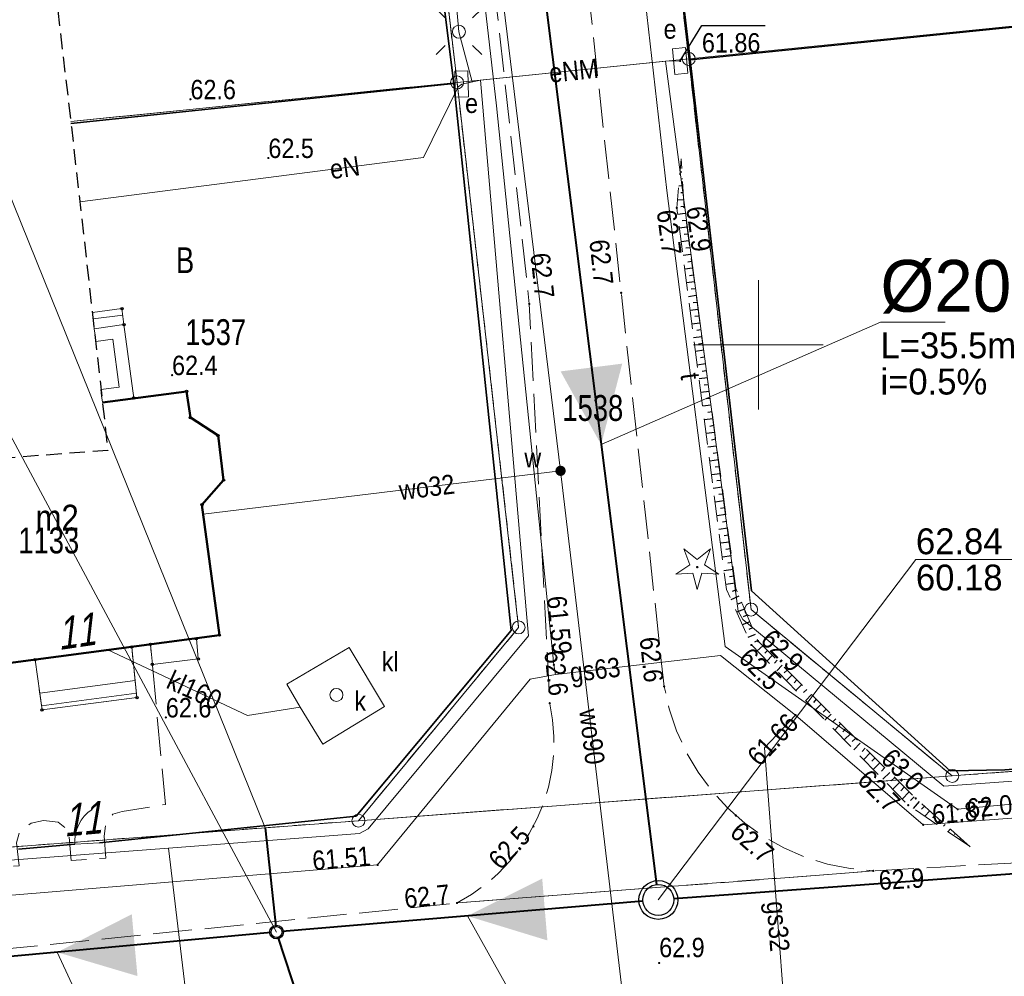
# Model space of a CAD drawing. Header units: metres. Extents: x 6473628 to 6474152, y 5887128 to 5887462.
# Tile 25 of 38: x 6473871 to 6473910, y 5887326 to 5887363. Entities that reach past the tile are written whole.
import ezdxf
from ezdxf.enums import TextEntityAlignment as Align

# ---------------------------------------------------------------- set-up
doc = ezdxf.new("R2010")
doc.units = ezdxf.units.M
doc.header["$MEASUREMENT"] = 0
for name, pattern in [('0.5_0.5', [1, 0.5, -0.5]), ('1.0_0.5', [1.5, 1, -0.5]), ('1.5_0.5', [2, 1.5, -0.5]), ('2', [0.9, 0.6, -0.3]), ('219-500', [0]), ('otof_500', [0])]:
    doc.linetypes.add(name, pattern=pattern)
doc.layers.get('0').update_dxf_attribs({"color": 2, "linetype": 'CONTINUOUS', "lineweight": 5})
for name, color, linetype in [('000 Inne (niezydentyfikowane)', 7, 'CONTINUOUS'), ('202-punkt graniczny', 7, 'CONTINUOUS'), ('210-oznaczenie konturu użytku gruntowego', 7, 'CONTINUOUS'), ('211-numer działki ewidencyjnej', 7, 'CONTINUOUS'), ('217-kontur klasyfikacyjny', 7, 'CONTINUOUS'), ('218-kontur użytku gruntowego', 7, 'CONTINUOUS'), ('219-działka ewidencyjna', 7, 'CONTINUOUS'), ('238-Punkt adresowy budynku', 7, 'CONTINUOUS'), ('312-budynek ewidencyjny', 7, 'CONTINUOUS'), ('312-oznaczenie budynku ewidencyjnego', 7, 'CONTINUOUS'), ('312-oznaczenie budynku ewidencyjnego-Atr117', 7, 'CONTINUOUS'), ('352-schody', 7, 'CONTINUOUS'), ('drzewo iglaste', 7, 'CONTINUOUS'), ('furtka', 7, 'CONTINUOUS'), ('inny obiekt trwale związany z budynkiem (powierzchnia)', 7, 'CONTINUOUS'), ('jezdnia', 7, 'CONTINUOUS'), ('latarnia', 7, 'CONTINUOUS'), ('obszar utwardzony', 7, 'CONTINUOUS'), ('ogrodzenie trwałe', 7, 'CONTINUOUS'), ('osadnik  szambo', 7, 'CONTINUOUS'), ('osadnik  szambo-Atr17', 7, 'CONTINUOUS'), ('pikieta naturalna', 7, 'CONTINUOUS'), ('pikieta naturalna-Atr2', 7, 'CONTINUOUS'), ('przewód elektroenergetyczny podziemny', 7, 'CONTINUOUS'), ('przewód elektroenergetyczny podziemny-Atr1', 7, 'CONTINUOUS'), ('przewód gazowy', 7, 'CONTINUOUS'), ('przewód gazowy-Atr1', 7, 'CONTINUOUS'), ('przewód kanalizacyjny', 7, 'CONTINUOUS'), ('przewód kanalizacyjny-Atr1', 7, 'CONTINUOUS'), ('przewód telekomunikacyjny podziemny', 7, 'CONTINUOUS'), ('przewód telekomunikacyjny podziemny-Atr1', 7, 'CONTINUOUS'), ('przewód wodociągowy', 7, 'CONTINUOUS'), ('przewód wodociągowy-Atr1', 7, 'CONTINUOUS'), ('Punkt budynku', 7, 'CONTINUOUS'), ('rzedna', 7, 'CONTINUOUS'), ('rzedna-Atr2', 7, 'CONTINUOUS'), ('rzedna-Atr3', 7, 'CONTINUOUS'), ('SJ_16_Liczby', 7, 'CONTINUOUS'), ('SJ_27_Wymiary', 7, 'CONTINUOUS'), ('SJ_5_Węzły_1', 7, 'CONTINUOUS'), ('skarpa nieumocniona', 7, 'CONTINUOUS'), ('szafa elektroenergetyczna lub kontener', 7, 'CONTINUOUS'), ('szafa elektroenergetyczna lub kontener-Atr17', 7, 'CONTINUOUS'), ('taras', 7, 'CONTINUOUS'), ('Wstawianie ramki sekcyjnej z opisem', 7, 'CONTINUOUS'), ('właz do komory lub kanału - okrągły', 7, 'CONTINUOUS'), ('właz do komory lub kanału - okrągły-Atr17', 7, 'CONTINUOUS'), ('Zakres', 7, 'CONTINUOUS'), ('zasuwa lub zawór', 7, 'CONTINUOUS'), ('zasuwa lub zawór-Atr17', 7, 'CONTINUOUS')]:
    doc.layers.add(name, color=color, linetype=linetype)
for name, color, linetype, lineweight in [('SJ_26_Teksty', 7, 'CONTINUOUS', 20), ('SJ_28_Linie_odn', 7, 'CONTINUOUS', 20), ('SJ_8_KS_GRAWITA_1', 34, 'CONTINUOUS', 40), ('SJ_8_KS_PRZYŁĄCZA', 40, 'CONTINUOUS', 40)]:
    doc.layers.add(name, color=color, linetype=linetype, lineweight=lineweight)
doc.styles.add('OPISOWY', font='GOTHIC.TTF')
doc.styles.get("Standard").update_dxf_attribs({"font": 'Working1250', "width": 0.75})
doc.linetypes.add('902-500', pattern='A,3.75,0,[1,ksztalty.shx,S=0.5,R=0,X=0,Y=0],3.75', length=7.5)

# ---------------------------------------------------------------- blocks, each defined once
blk = doc.blocks.new('PUNKTBUD')
at = {"color": 0}
blk.add_circle((0, 0), 0.045, dxfattribs=at)
blk = doc.blocks.new('202')
at = {"color": 0, "linetype": 'Continuous', "lineweight": 0}
blk.add_circle((0, 0), 0.25, dxfattribs=at)
blk = doc.blocks.new('PW01')
at = {"linetype": 'Continuous', "lineweight": 13}
h = blk.add_hatch(color=0, dxfattribs=at)
edge = h.paths.add_edge_path()
edge.add_arc((0, 0), 0.045, 0, 360)
blk = doc.blocks.new('US18')
at = {"color": 0, "linetype": 'Continuous', "lineweight": 13}
for p, q in [((-0.5, -0.25), (-0.5, 0.25)), ((-0.5, 0.25), (0.5, 0.25)), ((0.5, -0.25), (0.5, 0.25)), ((-0.5, -0.25), (0.5, -0.25))]:
    blk.add_line(p, q, dxfattribs=at)
blk = doc.blocks.new('OP011')
at = {"linetype": 'Continuous', "lineweight": 13}
h = blk.add_hatch(color=0, dxfattribs=at)
edge = h.paths.add_edge_path()
edge.add_arc((0, 0), 0.05, 0, 360)
at = {"color": 0, "linetype": 'Continuous', "lineweight": 13}
for p, q in [((-0.283, 0.093), (-0.512, 0.706)), ((-0.512, 0.706), (0, 0.299)), ((0, 0.299), (0.512, 0.706)), ((0.512, 0.706), (0.283, 0.093)), ((-0.828, -0.268), (-0.283, 0.093)), ((0.283, 0.093), (0.828, -0.268)), ((-0.175, -0.24), (-0.828, -0.268)), ((0, -0.87), (-0.175, -0.24)), ((0.175, -0.24), (0, -0.87)), ((0.828, -0.268), (0.175, -0.24))]:
    blk.add_line(p, q, dxfattribs=at)
blk = doc.blocks.new('SM01')
at = {"color": 0, "linetype": 'Continuous', "lineweight": 13}
for p, q in [((-0.53, 0.531), (-0.883, 0.884)), ((0.531, 0.531), (0.884, 0.884)), ((-0.53, -0.53), (-0.883, -0.883)), ((0.531, -0.53), (0.884, -0.883))]:
    blk.add_line(p, q, dxfattribs=at)
blk.add_circle((0, 0), 0.25, dxfattribs=at)
blk = doc.blocks.new('US25')
at = {"linetype": 'Continuous', "lineweight": 0}
h = blk.add_hatch(color=0, dxfattribs=at)
edge = h.paths.add_edge_path()
edge.add_arc((0, 0), 0.2, 0, 360)
blk = doc.blocks.new('US22')
at = {"color": 0, "linetype": 'Continuous', "lineweight": 13}
blk.add_circle((0, 0), 0.25, dxfattribs=at)
blk = doc.blocks.new('OK04')
at = {"color": 0, "linetype": 'Continuous', "lineweight": 0}
blk.add_arc((1.5, 0.001), 1.5, 120, 180, dxfattribs=at)

msp = doc.modelspace()

# ---------------------------------------------------------------- linework, layer by layer
at = {"layer": '000 Inne (niezydentyfikowane)', "color": 7, "linetype": 'Continuous', "lineweight": 25, "flags": 128}
for points in [[(6473897.05, 5887356.67), (6473896.97, 5887356.67)], [(6473897.05, 5887356.67), (6473896.97, 5887356.67)], [(6473897.04, 5887356.94), (6473897.02, 5887356.94)], [(6473897.04, 5887356.94), (6473897.02, 5887356.94)], [(6473897.07, 5887356.41), (6473897.01, 5887356.4)], [(6473897.07, 5887356.41), (6473897.01, 5887356.4)], [(6473897.09, 5887356.14), (6473896.93, 5887356.13)], [(6473897.09, 5887356.14), (6473896.93, 5887356.13)], [(6473897.1, 5887355.87), (6473897, 5887355.87)], [(6473897.1, 5887355.87), (6473897, 5887355.87)], [(6473897.12, 5887355.61), (6473896.88, 5887355.59)], [(6473897.12, 5887355.61), (6473896.88, 5887355.59)], [(6473897.17, 5887355.08), (6473896.88, 5887355.04)], [(6473897.17, 5887355.08), (6473896.88, 5887355.04)], [(6473897.14, 5887355.34), (6473897, 5887355.33)], [(6473897.14, 5887355.34), (6473897, 5887355.33)], [(6473897.21, 5887354.81), (6473897.06, 5887354.79)], [(6473897.21, 5887354.81), (6473897.06, 5887354.79)], [(6473897.24, 5887354.55), (6473896.95, 5887354.51)], [(6473897.24, 5887354.55), (6473896.95, 5887354.51)], [(6473897.32, 5887354.02), (6473897.02, 5887353.98)], [(6473897.32, 5887354.02), (6473897.02, 5887353.98)], [(6473897.28, 5887354.28), (6473897.13, 5887354.26)], [(6473897.28, 5887354.28), (6473897.13, 5887354.26)], [(6473897.35, 5887353.75), (6473897.2, 5887353.73)], [(6473897.35, 5887353.75), (6473897.2, 5887353.73)], [(6473897.39, 5887353.49), (6473897.09, 5887353.45)], [(6473897.39, 5887353.49), (6473897.09, 5887353.45)], [(6473897.42, 5887353.22), (6473897.27, 5887353.2)], [(6473897.42, 5887353.22), (6473897.27, 5887353.2)], [(6473897.46, 5887352.96), (6473897.16, 5887352.92)], [(6473897.46, 5887352.96), (6473897.16, 5887352.92)], [(6473897.53, 5887352.43), (6473897.23, 5887352.39)], [(6473897.53, 5887352.43), (6473897.23, 5887352.39)], [(6473897.49, 5887352.69), (6473897.34, 5887352.67)], [(6473897.49, 5887352.69), (6473897.34, 5887352.67)], [(6473897.57, 5887352.17), (6473897.41, 5887352.15)], [(6473897.57, 5887352.17), (6473897.41, 5887352.15)], [(6473897.6, 5887351.9), (6473897.3, 5887351.86)], [(6473897.6, 5887351.9), (6473897.3, 5887351.86)], [(6473897.67, 5887351.37), (6473897.37, 5887351.33)], [(6473897.67, 5887351.37), (6473897.37, 5887351.33)], [(6473897.64, 5887351.64), (6473897.48, 5887351.62)], [(6473897.64, 5887351.64), (6473897.48, 5887351.62)], [(6473897.71, 5887351.11), (6473897.55, 5887351.09)], [(6473897.71, 5887351.11), (6473897.55, 5887351.09)], [(6473897.74, 5887350.84), (6473897.43, 5887350.8)], [(6473897.74, 5887350.84), (6473897.43, 5887350.8)], [(6473897.78, 5887350.58), (6473897.62, 5887350.56)], [(6473897.78, 5887350.58), (6473897.62, 5887350.56)], [(6473897.82, 5887350.31), (6473897.5, 5887350.27)], [(6473897.82, 5887350.31), (6473897.5, 5887350.27)], [(6473897.89, 5887349.79), (6473897.57, 5887349.74)], [(6473897.89, 5887349.79), (6473897.57, 5887349.74)], [(6473897.85, 5887350.05), (6473897.69, 5887350.03)], [(6473897.85, 5887350.05), (6473897.69, 5887350.03)], [(6473897.92, 5887349.52), (6473897.76, 5887349.5)], [(6473897.92, 5887349.52), (6473897.76, 5887349.5)], [(6473897.96, 5887349.26), (6473897.64, 5887349.21)], [(6473897.96, 5887349.26), (6473897.64, 5887349.21)], [(6473897.99, 5887348.99), (6473897.83, 5887348.97)], [(6473897.99, 5887348.99), (6473897.83, 5887348.97)], [(6473898.03, 5887348.73), (6473897.71, 5887348.68)], [(6473898.03, 5887348.73), (6473897.71, 5887348.68)], [(6473898.07, 5887348.46), (6473897.91, 5887348.44)], [(6473898.07, 5887348.46), (6473897.91, 5887348.44)], [(6473898.1, 5887348.2), (6473897.78, 5887348.16)], [(6473898.1, 5887348.2), (6473897.78, 5887348.16)], [(6473898.14, 5887347.93), (6473897.98, 5887347.91)], [(6473898.14, 5887347.93), (6473897.98, 5887347.91)], [(6473898.17, 5887347.67), (6473897.85, 5887347.63)], [(6473898.17, 5887347.67), (6473897.85, 5887347.63)], [(6473898.24, 5887347.14), (6473897.92, 5887347.1)], [(6473898.24, 5887347.14), (6473897.92, 5887347.1)], [(6473898.21, 5887347.41), (6473898.05, 5887347.38)], [(6473898.21, 5887347.41), (6473898.05, 5887347.38)], [(6473898.28, 5887346.88), (6473898.12, 5887346.85)], [(6473898.28, 5887346.88), (6473898.12, 5887346.85)], [(6473898.32, 5887346.61), (6473897.99, 5887346.57)], [(6473898.32, 5887346.61), (6473897.99, 5887346.57)], [(6473898.35, 5887346.35), (6473898.19, 5887346.32)], [(6473898.35, 5887346.35), (6473898.19, 5887346.32)], [(6473898.39, 5887346.08), (6473898.05, 5887346.04)], [(6473898.39, 5887346.08), (6473898.05, 5887346.04)], [(6473898.42, 5887345.82), (6473898.26, 5887345.8)], [(6473898.42, 5887345.82), (6473898.26, 5887345.8)], [(6473898.46, 5887345.55), (6473898.12, 5887345.51)], [(6473898.46, 5887345.55), (6473898.12, 5887345.51)], [(6473898.49, 5887345.29), (6473898.33, 5887345.27)], [(6473898.49, 5887345.29), (6473898.33, 5887345.27)], [(6473898.53, 5887345.02), (6473898.19, 5887344.98)], [(6473898.53, 5887345.02), (6473898.19, 5887344.98)], [(6473898.6, 5887344.5), (6473898.26, 5887344.45)], [(6473898.6, 5887344.5), (6473898.26, 5887344.45)], [(6473898.57, 5887344.76), (6473898.4, 5887344.74)], [(6473898.57, 5887344.76), (6473898.4, 5887344.74)], [(6473898.64, 5887344.23), (6473898.47, 5887344.21)], [(6473898.64, 5887344.23), (6473898.47, 5887344.21)], [(6473898.67, 5887343.97), (6473898.33, 5887343.92)], [(6473898.67, 5887343.97), (6473898.33, 5887343.92)], [(6473898.71, 5887343.7), (6473898.54, 5887343.68)], [(6473898.71, 5887343.7), (6473898.54, 5887343.68)], [(6473898.74, 5887343.44), (6473898.4, 5887343.39)], [(6473898.74, 5887343.44), (6473898.4, 5887343.39)], [(6473898.82, 5887342.91), (6473898.47, 5887342.86)], [(6473898.82, 5887342.91), (6473898.47, 5887342.86)], [(6473898.78, 5887343.17), (6473898.61, 5887343.15)], [(6473898.78, 5887343.17), (6473898.61, 5887343.15)], [(6473898.85, 5887342.64), (6473898.68, 5887342.62)], [(6473898.85, 5887342.64), (6473898.68, 5887342.62)], [(6473898.89, 5887342.38), (6473898.54, 5887342.33)], [(6473898.89, 5887342.38), (6473898.54, 5887342.33)], [(6473898.96, 5887341.85), (6473898.61, 5887341.8)], [(6473898.96, 5887341.85), (6473898.61, 5887341.8)], [(6473898.92, 5887342.12), (6473898.75, 5887342.09)], [(6473898.92, 5887342.12), (6473898.75, 5887342.09)], [(6473898.99, 5887341.59), (6473898.82, 5887341.56)], [(6473898.99, 5887341.59), (6473898.82, 5887341.56)], [(6473899.03, 5887341.32), (6473898.67, 5887341.27)], [(6473899.03, 5887341.32), (6473898.67, 5887341.27)], [(6473899.07, 5887341.06), (6473898.89, 5887341.03)], [(6473899.07, 5887341.06), (6473898.89, 5887341.03)], [(6473899.1, 5887340.79), (6473898.74, 5887340.74)], [(6473899.1, 5887340.79), (6473898.74, 5887340.74)], [(6473899.25, 5887340.29), (6473898.94, 5887340.15)], [(6473899.25, 5887340.29), (6473898.94, 5887340.15)], [(6473899.15, 5887340.53), (6473898.99, 5887340.47)], [(6473899.15, 5887340.53), (6473898.99, 5887340.47)], [(6473899.36, 5887340.04), (6473899.21, 5887339.98)], [(6473899.36, 5887340.04), (6473899.21, 5887339.98)], [(6473899.46, 5887339.79), (6473899.16, 5887339.67)], [(6473899.46, 5887339.79), (6473899.16, 5887339.67)], [(6473899.57, 5887339.55), (6473899.42, 5887339.49)], [(6473899.57, 5887339.55), (6473899.42, 5887339.49)], [(6473899.67, 5887339.3), (6473899.38, 5887339.18)], [(6473899.67, 5887339.3), (6473899.38, 5887339.18)], [(6473899.88, 5887338.81), (6473899.6, 5887338.69)], [(6473899.88, 5887338.81), (6473899.6, 5887338.69)], [(6473899.77, 5887339.06), (6473899.63, 5887339)], [(6473899.77, 5887339.06), (6473899.63, 5887339)], [(6473899.98, 5887338.57), (6473899.85, 5887338.51)], [(6473899.98, 5887338.57), (6473899.85, 5887338.51)], [(6473900.17, 5887338.37), (6473899.96, 5887338.17)], [(6473900.17, 5887338.37), (6473899.96, 5887338.17)], [(6473900.36, 5887338.19), (6473900.25, 5887338.08)], [(6473900.36, 5887338.19), (6473900.25, 5887338.08)], [(6473900.54, 5887338), (6473900.33, 5887337.78)], [(6473900.54, 5887338), (6473900.33, 5887337.78)], [(6473900.73, 5887337.81), (6473900.63, 5887337.7)], [(6473900.73, 5887337.81), (6473900.63, 5887337.7)], [(6473900.92, 5887337.62), (6473900.71, 5887337.4)], [(6473900.92, 5887337.62), (6473900.71, 5887337.4)], [(6473901.11, 5887337.43), (6473901, 5887337.32)], [(6473901.11, 5887337.43), (6473901, 5887337.32)], [(6473901.3, 5887337.24), (6473901.08, 5887337.02)], [(6473901.3, 5887337.24), (6473901.08, 5887337.02)], [(6473901.49, 5887337.05), (6473901.38, 5887336.94)], [(6473901.49, 5887337.05), (6473901.38, 5887336.94)], [(6473901.68, 5887336.87), (6473901.45, 5887336.64)], [(6473901.68, 5887336.87), (6473901.45, 5887336.64)], [(6473901.87, 5887336.68), (6473901.75, 5887336.56)], [(6473901.87, 5887336.68), (6473901.75, 5887336.56)], [(6473902.06, 5887336.49), (6473901.83, 5887336.26)], [(6473902.06, 5887336.49), (6473901.83, 5887336.26)], [(6473902.24, 5887336.3), (6473902.13, 5887336.18)], [(6473902.24, 5887336.3), (6473902.13, 5887336.18)], [(6473902.43, 5887336.11), (6473902.2, 5887335.88)], [(6473902.43, 5887336.11), (6473902.2, 5887335.88)], [(6473902.62, 5887335.92), (6473902.5, 5887335.8)], [(6473902.62, 5887335.92), (6473902.5, 5887335.8)], [(6473902.81, 5887335.73), (6473902.57, 5887335.5)], [(6473902.81, 5887335.73), (6473902.57, 5887335.5)], [(6473903, 5887335.55), (6473902.88, 5887335.43)], [(6473903, 5887335.55), (6473902.88, 5887335.43)], [(6473903.19, 5887335.36), (6473902.95, 5887335.11)], [(6473903.19, 5887335.36), (6473902.95, 5887335.11)], [(6473903.38, 5887335.17), (6473903.26, 5887335.05)], [(6473903.38, 5887335.17), (6473903.26, 5887335.05)], [(6473903.57, 5887334.98), (6473903.32, 5887334.73)], [(6473903.57, 5887334.98), (6473903.32, 5887334.73)], [(6473903.76, 5887334.79), (6473903.63, 5887334.67)], [(6473903.76, 5887334.79), (6473903.63, 5887334.67)], [(6473903.94, 5887334.6), (6473903.69, 5887334.35)], [(6473903.94, 5887334.6), (6473903.69, 5887334.35)], [(6473904.13, 5887334.41), (6473904.01, 5887334.29)], [(6473904.13, 5887334.41), (6473904.01, 5887334.29)], [(6473904.32, 5887334.23), (6473904.07, 5887333.97)], [(6473904.32, 5887334.23), (6473904.07, 5887333.97)], [(6473904.51, 5887334.04), (6473904.38, 5887333.91)], [(6473904.51, 5887334.04), (6473904.38, 5887333.91)], [(6473904.7, 5887333.85), (6473904.44, 5887333.59)], [(6473904.7, 5887333.85), (6473904.44, 5887333.59)], [(6473904.89, 5887333.66), (6473904.76, 5887333.53)], [(6473904.89, 5887333.66), (6473904.76, 5887333.53)], [(6473905.08, 5887333.47), (6473904.81, 5887333.21)], [(6473905.08, 5887333.47), (6473904.81, 5887333.21)], [(6473905.27, 5887333.28), (6473905.13, 5887333.15)], [(6473905.27, 5887333.28), (6473905.13, 5887333.15)], [(6473905.45, 5887333.09), (6473905.19, 5887332.83)], [(6473905.45, 5887333.09), (6473905.19, 5887332.83)], [(6473905.64, 5887332.91), (6473905.51, 5887332.77)], [(6473905.64, 5887332.91), (6473905.51, 5887332.77)], [(6473905.83, 5887332.72), (6473905.56, 5887332.44)], [(6473905.83, 5887332.72), (6473905.56, 5887332.44)], [(6473906.02, 5887332.53), (6473905.88, 5887332.39)], [(6473906.02, 5887332.53), (6473905.88, 5887332.39)], [(6473906.22, 5887332.35), (6473905.98, 5887332.08)], [(6473906.22, 5887332.35), (6473905.98, 5887332.08)], [(6473906.42, 5887332.17), (6473906.31, 5887332.05)], [(6473906.42, 5887332.17), (6473906.31, 5887332.05)], [(6473906.62, 5887331.99), (6473906.43, 5887331.78)], [(6473906.62, 5887331.99), (6473906.43, 5887331.78)], [(6473906.82, 5887331.82), (6473906.73, 5887331.72)], [(6473906.82, 5887331.82), (6473906.73, 5887331.72)], [(6473907.02, 5887331.64), (6473906.88, 5887331.48)], [(6473907.02, 5887331.64), (6473906.88, 5887331.48)], [(6473907.22, 5887331.46), (6473907.16, 5887331.4)], [(6473907.22, 5887331.46), (6473907.16, 5887331.4)], [(6473907.42, 5887331.29), (6473907.32, 5887331.18)], [(6473907.42, 5887331.29), (6473907.32, 5887331.18)], [(6473907.62, 5887331.11), (6473907.58, 5887331.07)], [(6473907.62, 5887331.11), (6473907.58, 5887331.07)], [(6473907.82, 5887330.93), (6473907.77, 5887330.88)], [(6473907.82, 5887330.93), (6473907.77, 5887330.88)]]:
    msp.add_lwpolyline(points, dxfattribs=at)
at = {"layer": '217-kontur klasyfikacyjny', "color": 3, "linetype": '1.5_0.5', "lineweight": 18, "flags": 128}
for points in [[(6473894.57, 5887384.5), (6473897.31, 5887361.05)], [(6473897.31, 5887361.05), (6473899.72, 5887339.77)], [(6473899.72, 5887339.77), (6473907.49, 5887333.34)], [(6473907.49, 5887333.34), (6473952.34, 5887336.73)]]:
    msp.add_lwpolyline(points, dxfattribs=at)
at = {"layer": '218-kontur użytku gruntowego', "color": 3, "linetype": '0.5_0.5', "lineweight": 18, "flags": 128}
for points in [[(6473897.31, 5887361.05), (6473894.57, 5887384.5)], [(6473894.57, 5887384.5), (6473897.31, 5887361.05)], [(6473888.36, 5887360.14), (6473885.66, 5887383.16)], [(6473885.66, 5887383.16), (6473888.36, 5887360.14)], [(6473899.72, 5887339.77), (6473897.31, 5887361.05)], [(6473897.31, 5887361.05), (6473899.72, 5887339.77)], [(6473873.435, 5887358.629), (6473888.36, 5887360.14)], [(6473888.36, 5887360.14), (6473873.435, 5887358.629)], [(6473890.74, 5887339.08), (6473888.36, 5887360.14)], [(6473888.36, 5887360.14), (6473890.74, 5887339.08)], [(6473907.49, 5887333.34), (6473899.72, 5887339.77)], [(6473899.72, 5887339.77), (6473907.49, 5887333.34)], [(6473884.55, 5887331.61), (6473890.74, 5887339.08)], [(6473890.74, 5887339.08), (6473884.55, 5887331.61)], [(6473907.49, 5887333.34), (6473952.34, 5887336.73)], [(6473952.34, 5887336.73), (6473907.49, 5887333.34)], [(6473884.55, 5887331.61), (6473907.49, 5887333.34)], [(6473907.49, 5887333.34), (6473884.55, 5887331.61)], [(6473863.22, 5887329.99), (6473884.55, 5887331.61)], [(6473884.55, 5887331.61), (6473863.22, 5887329.99)]]:
    msp.add_lwpolyline(points, dxfattribs=at)
at = {"layer": '219-działka ewidencyjna', "color": 7, "linetype": '219-500', "lineweight": 18, "flags": 128}
for points in [[(6473897.31, 5887361.05), (6473894.57, 5887384.5)], [(6473888.36, 5887360.14), (6473885.66, 5887383.16)], [(6473897.31, 5887361.05), (6473912.23, 5887362.562)], [(6473888.36, 5887360.14), (6473897.31, 5887361.05)], [(6473897.31, 5887361.05), (6473899.72, 5887339.77)], [(6473888.36, 5887360.14), (6473873.435, 5887358.629)], [(6473888.36, 5887360.14), (6473890.74, 5887339.08)], [(6473907.49, 5887333.34), (6473899.72, 5887339.77)], [(6473884.55, 5887331.61), (6473890.74, 5887339.08)], [(6473907.49, 5887333.34), (6473952.34, 5887336.73)], [(6473884.55, 5887331.61), (6473907.49, 5887333.34)], [(6473863.22, 5887329.99), (6473884.55, 5887331.61)]]:
    msp.add_lwpolyline(points, dxfattribs=at)
at = {"layer": '312-budynek ewidencyjny', "color": 7, "linetype": 'Continuous', "lineweight": 50, "flags": 128}
for points in [[(6473874.662, 5887347.767), (6473877.91, 5887348.2)], [(6473877.91, 5887348.2), (6473878.06, 5887347.19)], [(6473878.06, 5887347.19), (6473879.13, 5887346.49)], [(6473879.13, 5887346.49), (6473879.34, 5887344.77)], [(6473879.34, 5887344.77), (6473878.5, 5887343.82)], [(6473878.5, 5887343.82), (6473879.18, 5887338.78)], [(6473879.18, 5887338.78), (6473869.74, 5887337.53)]]:
    msp.add_lwpolyline(points, dxfattribs=at)
at = {"layer": '352-schody', "color": 7, "linetype": 'Continuous', "lineweight": 18, "flags": 128}
for points in [[(6473875.49, 5887350.78), (6473874.34, 5887350.62), (6473874.27, 5887351.25), (6473875.41, 5887351.4)], [(6473875.49, 5887350.78), (6473874.34, 5887350.62), (6473874.27, 5887351.25), (6473875.41, 5887351.4)], [(6473872.06, 5887337.83), (6473875.79, 5887338.32), (6473875.99, 5887336.37), (6473872.33, 5887335.89)], [(6473872.06, 5887337.83), (6473875.79, 5887338.32), (6473875.99, 5887336.37), (6473872.33, 5887335.89)]]:
    msp.add_lwpolyline(points, close=True, dxfattribs=at)
for points in [[(6473874.297, 5887351.004), (6473875.442, 5887351.152)], [(6473872.239, 5887336.542), (6473875.922, 5887337.033)], [(6473872.308, 5887336.046), (6473875.973, 5887336.535)]]:
    msp.add_lwpolyline(points, dxfattribs=at)
at = {"layer": 'furtka', "color": 7, "linetype": 'otof_500', "lineweight": 18, "flags": 128}
msp.add_lwpolyline([(6473873.59, 5887330.7), (6473874.54, 5887330.76)], dxfattribs=at)
at = {"layer": 'inny obiekt trwale związany z budynkiem (powierzchnia)', "color": 7, "linetype": 'Continuous', "lineweight": 18, "flags": 128}
msp.add_lwpolyline([(6473876.51, 5887338.42), (6473878.29, 5887338.65), (6473878.36, 5887337.86), (6473876.59, 5887337.65)], close=True, dxfattribs=at)
at = {"layer": 'jezdnia', "color": 7, "linetype": '1.5_0.5', "lineweight": 18, "flags": 128}
for points in [[(6473899.48, 5887331.52), (6473898.81, 5887332.11), (6473898.2, 5887332.77), (6473897.67, 5887333.49), (6473897.21, 5887334.26), (6473896.84, 5887335.08), (6473896.56, 5887335.93), (6473896.36, 5887336.8), (6473894.7, 5887352.01), (6473892.99, 5887367.8), (6473891.24, 5887383.95), (6473889.82, 5887400.38), (6473889.74, 5887402.66), (6473890.69, 5887405.97), (6473892.86, 5887408.74), (6473895.49, 5887410.16), (6473877.56, 5887406.9), (6473881.59, 5887405.23), (6473884.29, 5887402.93), (6473885.75, 5887399.69), (6473887.32, 5887383.63), (6473889.41, 5887367.37), (6473891.15, 5887351.58), (6473891.94, 5887336.15), (6473892.05, 5887335.51), (6473892.1, 5887334.86), (6473892.09, 5887334.2), (6473892.02, 5887333.55), (6473891.89, 5887332.91), (6473891.7, 5887332.29), (6473891.46, 5887331.69), (6473891.15, 5887331.11), (6473890.8, 5887330.56), (6473890.4, 5887330.05), (6473889.95, 5887329.57), (6473889.45, 5887329.14), (6473888.92, 5887328.76), (6473888.36, 5887328.43), (6473904.44, 5887329.67), (6473903.55, 5887329.76), (6473902.67, 5887329.93), (6473901.81, 5887330.2), (6473900.99, 5887330.56), (6473900.21, 5887331)], [(6473796.48, 5887317.98), (6473796.89, 5887313.95), (6473779.68, 5887310.45), (6473779.77, 5887309.16), (6473806.66, 5887313.71), (6473832.89, 5887317.8), (6473864.02, 5887321.27), (6473904.53, 5887324.33), (6473928.18, 5887325.77), (6473950.3, 5887326.96), (6473984.93, 5887329.56), (6474007.77, 5887330.78), (6474030.98, 5887332.22), (6474030.08, 5887338.4), (6474006.87, 5887336.63), (6473984.87, 5887334.82), (6473949.95, 5887332.02), (6473927.93, 5887330.99), (6473907.04, 5887329.82), (6473904.44, 5887329.67), (6473888.36, 5887328.43), (6473885.84, 5887328.17), (6473863.78, 5887325.93), (6473832.45, 5887322.41), (6473805.67, 5887319.05)]]:
    msp.add_lwpolyline(points, close=True, dxfattribs=at)
at = {"layer": 'obszar utwardzony', "color": 7, "linetype": '1.5_0.5', "lineweight": 18, "flags": 128}
msp.add_lwpolyline([(6473873.38, 5887330.97), (6473873.45, 5887330.07), (6473874.79, 5887330.16), (6473874.72, 5887331.01), (6473874.79, 5887331.52), (6473875.06, 5887331.86), (6473875.42, 5887331.96), (6473877.09, 5887332.24), (6473876.59, 5887337.65), (6473876.51, 5887338.42), (6473875.79, 5887338.32), (6473875.99, 5887336.37), (6473872.33, 5887335.89), (6473872.06, 5887337.83), (6473869.74, 5887337.53), (6473869.56, 5887338.83), (6473866.42, 5887338.41), (6473862.15, 5887337.76), (6473863.08, 5887330.86), (6473866.45, 5887331.15), (6473866.95, 5887331), (6473867.26, 5887330.7), (6473867.42, 5887330.39), (6473867.5, 5887329.57), (6473871.44, 5887329.87), (6473871.34, 5887330.75), (6473871.47, 5887331.22), (6473871.91, 5887331.51), (6473872.38, 5887331.62), (6473872.95, 5887331.55), (6473873.26, 5887331.31)], close=True, dxfattribs=at)
at = {"layer": 'ogrodzenie trwałe', "color": 7, "linetype": '902-500', "lineweight": 35, "flags": 128}
for points in [[(6473874.54, 5887330.76), (6473884.46, 5887331.79), (6473890.45, 5887338.96), (6473888.23, 5887360.1), (6473886.98, 5887370.09), (6473886.83, 5887371.17), (6473886.35, 5887375.05), (6473885.86, 5887379.18), (6473885.43, 5887383.11), (6473883.4, 5887400.72), (6473877.08, 5887404.39), (6473865.99, 5887402.6)], [(6473938.23, 5887335.81), (6473909.52, 5887333.57), (6473907.41, 5887333.54), (6473899.74, 5887340.49), (6473897.37, 5887361.02), (6473895.45, 5887377.31)], [(6473897.37, 5887361.02), (6473912.234, 5887362.525)], [(6473873.444, 5887358.554), (6473888.23, 5887360.1)], [(6473871.42, 5887330.51), (6473873.59, 5887330.7)]]:
    msp.add_lwpolyline(points, dxfattribs=at)
at = {"layer": 'osadnik  szambo', "color": 34, "linetype": 'Continuous', "lineweight": 18, "flags": 128}
msp.add_lwpolyline([(6473884.19, 5887338.3), (6473885.56, 5887336.02), (6473883.18, 5887334.57), (6473882.3, 5887336), (6473881.78, 5887336.88)], close=True, dxfattribs=at)
at = {"layer": 'przewód elektroenergetyczny podziemny', "color": 1, "linetype": 'Continuous', "lineweight": 18, "flags": 128}
for points in [[(6473884.46, 5887401.65), (6473885.09, 5887394.43), (6473887.25, 5887375.5), (6473887.69, 5887370.42), (6473888.43, 5887362.1), (6473888.94, 5887360.17), (6473888.54, 5887360.08)], [(6473695.33, 5887306.99), (6473696.69, 5887308.92), (6473703.83, 5887309.67), (6473711.46, 5887302.84), (6473711.89, 5887302.73), (6473728.36, 5887306), (6473775.03, 5887315.24), (6473812.8, 5887322.62), (6473817.84, 5887323.32), (6473831.86, 5887325.27), (6473863.26, 5887329.49), (6473877.21, 5887330.55), (6473884.59, 5887331.11), (6473884.93, 5887331.29), (6473891.12, 5887338.76), (6473891.06, 5887339.46), (6473889.26, 5887360.23), (6473896.41, 5887360.96), (6473899.22, 5887339.71), (6473899.4, 5887339.38), (6473907.17, 5887332.95), (6473927.54, 5887334.43), (6473952.38, 5887336.23)], [(6473896.41, 5887360.96), (6473896.98, 5887360.97)], [(6473873.786, 5887355.528), (6473887.06, 5887357.24), (6473888.4, 5887359.97), (6473888.54, 5887360.08)], [(6473889.26, 5887360.23), (6473888.54, 5887360.08)], [(6473877.21, 5887330.55), (6473878.44, 5887320.32)]]:
    msp.add_lwpolyline(points, dxfattribs=at)
at = {"layer": 'przewód gazowy', "color": 40, "linetype": 'Continuous', "lineweight": 18, "flags": 128}
for points in [[(6473892.16, 5887337.26), (6473892.1, 5887337.63), (6473889.88, 5887359.24), (6473888.63, 5887370.14), (6473888.42, 5887371.98), (6473888.31, 5887372.76), (6473886.45, 5887374.06), (6473886.31, 5887374.22)], [(6473949.07, 5887334.71), (6473944.14, 5887334.37), (6473926.74, 5887332.98), (6473910.99, 5887331.8), (6473906.37, 5887331.45), (6473901.44, 5887335.69), (6473898.54, 5887338), (6473892.16, 5887337.26), (6473891.18, 5887337.08), (6473885.29, 5887329.9), (6473861.68, 5887327.94), (6473846.99, 5887325.96), (6473832.41, 5887323.89), (6473813.49, 5887321.38), (6473793.81, 5887317.53), (6473774.19, 5887313.65), (6473755.22, 5887310.09), (6473736.37, 5887306.36), (6473711.47, 5887301.26), (6473705.4, 5887306.39), (6473698.93, 5887306.14), (6473698.16, 5887306.12)], [(6473901.11, 5887321.31), (6473901.23, 5887321.44), (6473900.24, 5887334.42), (6473901.44, 5887335.69)]]:
    msp.add_lwpolyline(points, dxfattribs=at)
at = {"layer": 'przewód kanalizacyjny', "color": 34, "linetype": 'Continuous', "lineweight": 18, "flags": 128}
msp.add_lwpolyline([(6473874.87, 5887338.21), (6473880.27, 5887335.68), (6473882.3, 5887336)], dxfattribs=at)
at = {"layer": 'przewód telekomunikacyjny podziemny', "color": 30, "linetype": 'Continuous', "lineweight": 18, "flags": 128}
msp.add_lwpolyline([(6473889.67, 5887414.94), (6473889.85, 5887414.6), (6473891.42, 5887401.06), (6473893.37, 5887383.19), (6473896.46, 5887355.96), (6473898.72, 5887338.34), (6473907.7, 5887332.05), (6473925.7, 5887333.72)], dxfattribs=at)
at = {"layer": 'przewód wodociągowy', "color": 5, "linetype": 'Continuous', "lineweight": 18, "flags": 128}
for points in [[(6473884.04, 5887413.34), (6473884.07, 5887413.08), (6473888.98, 5887372.77), (6473892.36, 5887345.13), (6473894.95, 5887323.3), (6473894.99, 5887322.95)], [(6473878.55, 5887343.45), (6473892.36, 5887345.13)]]:
    msp.add_lwpolyline(points, dxfattribs=at)
at = {"layer": 'rzedna-Atr2', "color": 7, "flags": 128}
msp.add_lwpolyline([(6473896.98, 5887360.97), (6473897.82, 5887362.34), (6473900.262, 5887362.34)], dxfattribs=at)
at = {"layer": 'SJ_26_Teksty'}
for p, q in [((6473893.925, 5887346.146), (6473904.719, 5887350.879)), ((6473904.719, 5887350.879), (6473907.219, 5887350.879)), ((6473888.761, 5887327.927), (6473904.525, 5887299.799)), ((6473872.916, 5887326.525), (6473891.472, 5887286.459))]:
    msp.add_line(p, q, dxfattribs=at)
at = {"layer": 'SJ_28_Linie_odn'}
for points in [[(6473880.948, 5887331.333), (6473869.429, 5887359.844), (6473865.649, 5887359.844)], [(6473881.386, 5887327.306), (6473870.116, 5887348.325), (6473866.336, 5887348.325)], [(6473896.136, 5887328.547), (6473906.089, 5887341.707), (6473909.869, 5887341.707)]]:
    msp.add_lwpolyline(points, dxfattribs=at)
at = {"layer": 'SJ_5_Węzły_1'}
for centre, radius in [((6473896.136, 5887328.547), 0.75), ((6473896.136, 5887328.547), 0.6), ((6473881.386, 5887327.306), 0.266), ((6473881.386, 5887327.306), 0.212)]:
    msp.add_circle(centre, radius, dxfattribs=at)
at = {"layer": 'SJ_8_KS_GRAWITA_1'}
for p, q in [((6473891.741, 5887363.535), (6473896.061, 5887329.142)), ((6473938.949, 5887331.673), (6473896.734, 5887328.591)), ((6473895.538, 5887328.497), (6473881.598, 5887327.324)), ((6473881.174, 5887327.287), (6473865.043, 5887325.799))]:
    msp.add_line(p, q, dxfattribs=at)
for points in [[(6473893.925, 5887346.146, 0, 2.4, 0), (6473893.551, 5887349.123, 0, 2.4, 0)], [(6473888.761, 5887327.927, 0, 2.4, 0), (6473891.75, 5887328.178, 0, 2.4, 0)], [(6473872.916, 5887326.525, 0, 2.4, 0), (6473875.903, 5887326.8, 0, 2.4, 0)]]:
    msp.add_lwpolyline(points, format="xyseb", dxfattribs=at)
at = {"layer": 'SJ_8_KS_PRZYŁĄCZA'}
for p, q in [((6473880.948, 5887331.333), (6473881.363, 5887327.517)), ((6473883.542, 5887320.697), (6473881.452, 5887327.104))]:
    msp.add_line(p, q, dxfattribs=at)
at = {"layer": 'skarpa nieumocniona', "color": 7, "linetype": '1.0_0.5', "lineweight": 18, "flags": 128}
msp.add_lwpolyline([(6473908.19, 5887330.6), (6473906.08, 5887332.47), (6473899.99, 5887338.55), (6473899.13, 5887340.58), (6473897.14, 5887355.32), (6473897.02, 5887357.19), (6473896.85, 5887355.29), (6473898.77, 5887340.54), (6473899.73, 5887338.4), (6473905.79, 5887332.21)], close=True, dxfattribs=at)
msp.add_lwpolyline([(6473908.19, 5887330.6), (6473906.08, 5887332.47), (6473899.99, 5887338.55), (6473899.13, 5887340.58), (6473897.14, 5887355.32), (6473897.02, 5887357.19), (6473896.85, 5887355.29), (6473898.77, 5887340.54), (6473899.73, 5887338.4), (6473905.79, 5887332.21)], close=True, dxfattribs=at)
msp.add_lwpolyline([(6473908.19, 5887330.6), (6473906.08, 5887332.47), (6473899.99, 5887338.55), (6473899.13, 5887340.58), (6473897.14, 5887355.32), (6473897.02, 5887357.19), (6473896.85, 5887355.29), (6473898.77, 5887340.54), (6473899.73, 5887338.4), (6473905.79, 5887332.21)], close=True, dxfattribs=at)
msp.add_lwpolyline([(6473908.19, 5887330.6), (6473906.08, 5887332.47), (6473899.99, 5887338.55), (6473899.13, 5887340.58), (6473897.14, 5887355.32), (6473897.02, 5887357.19), (6473896.85, 5887355.29), (6473898.77, 5887340.54), (6473899.73, 5887338.4), (6473905.79, 5887332.21)], close=True, dxfattribs=at)
at = {"layer": 'taras', "color": 0, "lineweight": 18}
for p, q in [((6473874.339, 5887350.623), (6473875.49, 5887350.78)), ((6473874.339, 5887350.623), (6473874.373, 5887350.375)), ((6473875.49, 5887350.78), (6473875.87, 5887347.94)), ((6473874.406, 5887350.128), (6473874.373, 5887350.375)), ((6473874.406, 5887350.128), (6473875.061, 5887350.217)), ((6473875.061, 5887350.217), (6473875.308, 5887348.369)), ((6473875.308, 5887348.369), (6473874.593, 5887348.274)), ((6473874.593, 5887348.274), (6473874.627, 5887348.026)), ((6473874.66, 5887347.778), (6473874.627, 5887348.026)), ((6473875.87, 5887347.94), (6473874.66, 5887347.778))]:
    msp.add_line(p, q, dxfattribs=at)
at = {"layer": 'Wstawianie ramki sekcyjnej z opisem', "color": 7, "linetype": 'Continuous', "lineweight": 13, "flags": 128}
for points in [[(6473900, 5887347.5), (6473900, 5887352.5)], [(6473897.5, 5887350), (6473902.5, 5887350)]]:
    msp.add_lwpolyline(points, dxfattribs=at)
at = {"layer": 'Zakres', "color": 5, "linetype": '2', "lineweight": 25, "flags": 128}
msp.add_lwpolyline([(6473727.61, 5887321.64), (6473721.48, 5887351.3), (6473723.03, 5887362.61), (6473724.52, 5887364.55), (6473735.35, 5887366.3), (6473764.96, 5887371.1), (6473794.08, 5887375.83), (6473823.72, 5887380.63), (6473853.3, 5887385.43), (6473869.98, 5887388.14), (6473870.76, 5887381.43), (6473870.76, 5887381.41), (6473873.46, 5887358.42), (6473874.87, 5887345.92), (6473862.08, 5887344.95), (6473861.22, 5887344.86), (6473829.79, 5887340.64), (6473810.72, 5887338.08), (6473809.82, 5887337.93), (6473800.99, 5887336.19), (6473800.97, 5887336.18), (6473772.01, 5887330.44), (6473742.58, 5887324.6)], close=True, dxfattribs=at)

# ---------------------------------------------------------------- block references
at = {"layer": '202-punkt graniczny', "color": 7, "linetype": 'Continuous', "lineweight": 18}
for p in [(6473897.31, 5887361.05), (6473888.36, 5887360.14), (6473899.72, 5887339.77), (6473890.74, 5887339.08), (6473907.49, 5887333.34), (6473884.55, 5887331.61)]:
    msp.add_blockref('202', p, dxfattribs=at)
at = {"layer": 'drzewo iglaste', "color": 94, "linetype": 'Continuous', "lineweight": 18}
msp.add_blockref('OP011', (6473897.64, 5887341.41), dxfattribs=at)
at = {"layer": 'furtka', "color": 7, "linetype": 'Continuous', "lineweight": 18, "rotation": 3.613999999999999}
msp.add_blockref('OK04', (6473873.59, 5887330.7), dxfattribs=at)
at = {"layer": 'latarnia', "color": 7, "linetype": 'Continuous', "lineweight": 18}
msp.add_blockref('SM01', (6473888.43, 5887362.1), dxfattribs=at)
at = {"layer": 'pikieta naturalna', "color": 7, "linetype": 'Continuous', "lineweight": 13}
for p in [(6473878.06, 5887359.49), (6473881.07, 5887357.22), (6473896.85, 5887355.29), (6473896.85, 5887355.29), (6473897.14, 5887355.32), (6473897.14, 5887355.32), (6473894.7, 5887352.01), (6473894.7, 5887352.01), (6473891.15, 5887351.58), (6473891.15, 5887351.58), (6473877.35, 5887348.83), (6473899.73, 5887338.4), (6473899.73, 5887338.4), (6473899.99, 5887338.55), (6473899.99, 5887338.55), (6473896.36, 5887336.8), (6473891.94, 5887336.15), (6473877.11, 5887335.6), (6473905.79, 5887332.21), (6473905.79, 5887332.21), (6473906.08, 5887332.47), (6473906.08, 5887332.47), (6473899.13, 5887331.81), (6473891.31, 5887331.39), (6473904.44, 5887329.67), (6473888.36, 5887328.43), (6473896.17, 5887326.11), (6473896.17, 5887326.11)]:
    msp.add_blockref('PW01', p, dxfattribs=at)
at = {"layer": 'Punkt budynku', "color": 5, "linetype": 'Continuous', "lineweight": 18}
for p in [(6473875.41, 5887351.4), (6473875.49, 5887350.78), (6473877.91, 5887348.2), (6473875.87, 5887347.94), (6473878.06, 5887347.19), (6473879.13, 5887346.49), (6473879.34, 5887344.77), (6473878.5, 5887343.82), (6473879.18, 5887338.78), (6473875.79, 5887338.32), (6473876.51, 5887338.42), (6473878.29, 5887338.65), (6473872.06, 5887337.83), (6473876.59, 5887337.65), (6473878.36, 5887337.86), (6473875.99, 5887336.37), (6473872.33, 5887335.89)]:
    msp.add_blockref('PUNKTBUD', p, dxfattribs=at)
at = {"layer": 'rzedna', "color": 7, "linetype": 'Continuous', "lineweight": 18}
for p in [(6473896.98, 5887360.97), (6473892.1, 5887337.63), (6473901.44, 5887335.69), (6473907.7, 5887332.05), (6473906.37, 5887331.45), (6473885.29, 5887329.9)]:
    msp.add_blockref('PW01', p, dxfattribs=at)
at = {"layer": 'szafa elektroenergetyczna lub kontener', "color": 1, "linetype": 'Continuous', "lineweight": 18}
for p, rotation in [((6473896.98, 5887360.97), 275.355), ((6473888.54, 5887360.08), 91.245)]:
    msp.add_blockref('US18', p, dxfattribs=dict(at, rotation=rotation))
at = {"layer": 'właz do komory lub kanału - okrągły', "color": 7, "linetype": 'Continuous', "lineweight": 18}
msp.add_blockref('US22', (6473883.7, 5887336.47), dxfattribs=at)
at = {"layer": 'zasuwa lub zawór', "color": 5, "linetype": 'Continuous', "lineweight": 18}
msp.add_blockref('US25', (6473892.36, 5887345.13), dxfattribs=at)

# ---------------------------------------------------------------- texts
at = {"layer": '210-oznaczenie konturu użytku gruntowego', "color": 3, "linetype": 'Continuous', "lineweight": 18, "width": 0.79}
msp.add_text('B', height=1, dxfattribs=at).set_placement((6473877.5, 5887352.77))
at = {"layer": '211-numer działki ewidencyjnej', "color": 7, "linetype": 'Continuous', "lineweight": 18, "width": 0.79}
for s, p in [('1537', (6473877.86, 5887349.99)), ('1538', (6473892.43, 5887347.06))]:
    msp.add_text(s, height=1, dxfattribs=at).set_placement(p)
at = {"layer": '238-Punkt adresowy budynku', "color": 7, "linetype": 'Continuous', "lineweight": 25, "oblique": 15, "width": 0.79}
for rotation, p in [(8.394, (6473873.71, 5887338.31)), (5.122, (6473873.92, 5887331.06))]:
    msp.add_text('11', height=1.25, rotation=rotation, dxfattribs=at).set_placement(p, align=Align.CENTER)
at = {"layer": '312-oznaczenie budynku ewidencyjnego', "color": 7, "linetype": 'Continuous', "lineweight": 18, "width": 0.79}
msp.add_text('1133', height=1, dxfattribs=at).set_placement((6473871.41, 5887341.94))
at = {"layer": '312-oznaczenie budynku ewidencyjnego-Atr117', "color": 7, "width": 0.9}
msp.add_text('m2', height=1, dxfattribs=at).set_placement((6473872.91, 5887343.32), align=Align.MIDDLE_CENTER)
at = {"layer": 'osadnik  szambo-Atr17', "color": 34, "width": 0.9}
msp.add_text('kl', height=0.75, dxfattribs=at).set_placement((6473885.45, 5887337.38))
at = {"layer": 'pikieta naturalna-Atr2', "color": 7, "width": 0.9}
for s, p in [('62.6', (6473878.06, 5887359.49)), ('62.5', (6473881.07, 5887357.22)), ('62.4', (6473877.35, 5887348.83)), ('62.6', (6473877.11, 5887335.6))]:
    msp.add_text(s, height=0.75, dxfattribs=at).set_placement(p)
for s, rotation, p in [('62.7', 277.416, (6473896.07, 5887355.17)), ('62.7', 277.416, (6473896.07, 5887355.17)), ('62.9', 277.689, (6473897.21, 5887355.3)), ('62.9', 277.689, (6473897.21, 5887355.3)), ('62.7', 276.181, (6473893.47, 5887354.03)), ('62.7', 276.181, (6473893.47, 5887354.03)), ('62.7', 276.288, (6473891.19, 5887353.51)), ('62.7', 276.288, (6473891.19, 5887353.51)), ('62.9', 315.047, (6473900.04, 5887338.54)), ('62.9', 315.047, (6473900.04, 5887338.54)), ('62.6', 276.099, (6473891.73, 5887338.15)), ('62.5', 314.392, (6473899.19, 5887337.84)), ('62.5', 314.392, (6473899.19, 5887337.84)), ('63.0', 315.047, (6473904.69, 5887333.94)), ('63.0', 315.047, (6473904.69, 5887333.94)), ('62.7', 314.392, (6473903.78, 5887333.13)), ('62.7', 314.392, (6473903.78, 5887333.13)), ('62.5', 46.847, (6473890.05, 5887329.67)), ('62.7', 5.808, (6473886.36, 5887328.23))]:
    msp.add_text(s, height=0.75, rotation=rotation, dxfattribs=at).set_placement(p)
for s, rotation, p in [('62.6', 275.969, (6473896.16, 5887338.75)), ('62.7', 318.633, (6473899.35, 5887331.64)), ('62.9', 3.216, (6473904.63, 5887329.68))]:
    msp.add_text(s, height=0.75, rotation=rotation, dxfattribs=at).set_placement(p, align=Align.TOP_LEFT)
msp.add_text('62.9', height=0.75, dxfattribs=at).set_placement((6473896.17, 5887326.11), align=Align.BOTTOM_LEFT)
msp.add_text('62.9', height=0.75, dxfattribs=at).set_placement((6473896.17, 5887326.11), align=Align.BOTTOM_LEFT)
at = {"layer": 'przewód elektroenergetyczny podziemny-Atr1', "color": 1, "width": 0.9}
for s, rotation, p in [('eNM', 5.829, (6473891.92, 5887360.5)), ('eN', 8.154, (6473883.45, 5887356.77))]:
    msp.add_text(s, height=0.75, rotation=rotation, dxfattribs=at).set_placement(p, align=Align.MIDDLE_LEFT)
at = {"layer": 'przewód gazowy-Atr1', "color": 40, "width": 0.9}
for s, rotation, p in [('gs63', 6.616, (6473892.72, 5887337.33)), ('gs32', 274.361, (6473900.69, 5887328.5))]:
    msp.add_text(s, height=0.75, rotation=rotation, dxfattribs=at).set_placement(p, align=Align.MIDDLE_LEFT)
at = {"layer": 'przewód kanalizacyjny-Atr1', "color": 34, "width": 0.9}
msp.add_text('kl160', height=0.75, rotation=335.667, dxfattribs=at).set_placement((6473877.23, 5887337.1), align=Align.MIDDLE_LEFT)
at = {"layer": 'przewód telekomunikacyjny podziemny-Atr1', "color": 30, "width": 0.9}
msp.add_text('t', height=0.75, rotation=277.309, dxfattribs=at).set_placement((6473897.36, 5887348.91), align=Align.MIDDLE_LEFT)
at = {"layer": 'przewód wodociągowy-Atr1', "color": 5, "width": 0.9}
for s, rotation, p in [('wo32', 6.936, (6473886.12, 5887344.37)), ('wo90', 276.766, (6473893.45, 5887335.93))]:
    msp.add_text(s, height=0.75, rotation=rotation, dxfattribs=at).set_placement(p, align=Align.MIDDLE_LEFT)
at = {"layer": 'rzedna-Atr2', "color": 7, "width": 0.9}
for s, rotation, p in [('61.59', 275.865, (6473891.83, 5887340.26)), ('61.87', 4.295, (6473906.74, 5887331.48)), ('61.51', 4.745, (6473882.8, 5887329.69))]:
    msp.add_text(s, height=0.75, rotation=rotation, dxfattribs=at).set_placement(p)
msp.add_text('61.66', height=0.75, rotation=46.623, dxfattribs=at).set_placement((6473901.33, 5887335.57), align=Align.MIDDLE_RIGHT)
msp.add_text('62.01', height=0.75, rotation=5.3, dxfattribs=at).set_placement((6473908.06, 5887332.08), align=Align.MIDDLE_LEFT)
at = {"layer": 'rzedna-Atr3', "color": 7, "width": 0.9}
msp.add_text('61.86', height=0.75, dxfattribs=at).set_placement((6473897.82, 5887361.072), align=Align.BOTTOM_LEFT)
at = {"layer": 'SJ_16_Liczby', "style": 'OPISOWY'}
for s, p in [('L=35.5m', (6473904.719, 5887349.479)), ('i=0.5%', (6473904.719, 5887348.079))]:
    msp.add_text(s, height=1, dxfattribs=at).set_placement(p)
at = {"layer": 'SJ_26_Teksty', "style": 'OPISOWY'}
for s, p in [('62.84', (6473906.089, 5887341.907)), ('60.18 (-2.66)', (6473906.089, 5887340.507))]:
    msp.add_text(s, height=1, dxfattribs=at).set_placement(p)
at = {"layer": 'SJ_27_Wymiary', "style": 'OPISOWY'}
msp.add_text('%%C200', height=2, dxfattribs=at).set_placement((6473904.719, 5887351.279))
at = {"layer": 'szafa elektroenergetyczna lub kontener-Atr17', "color": 1, "width": 0.9}
for p in [(6473896.34, 5887361.83), (6473888.67, 5887358.96)]:
    msp.add_text('e', height=0.75, dxfattribs=at).set_placement(p)
at = {"layer": 'właz do komory lub kanału - okrągły-Atr17', "color": 7, "width": 0.9}
msp.add_text('k', height=0.75, dxfattribs=at).set_placement((6473884.39, 5887335.86))
at = {"layer": 'zasuwa lub zawór-Atr17', "color": 5, "width": 0.9}
msp.add_text('w', height=0.75, dxfattribs=at).set_placement((6473890.96, 5887345.26))

doc.saveas('drawing.dxf')
